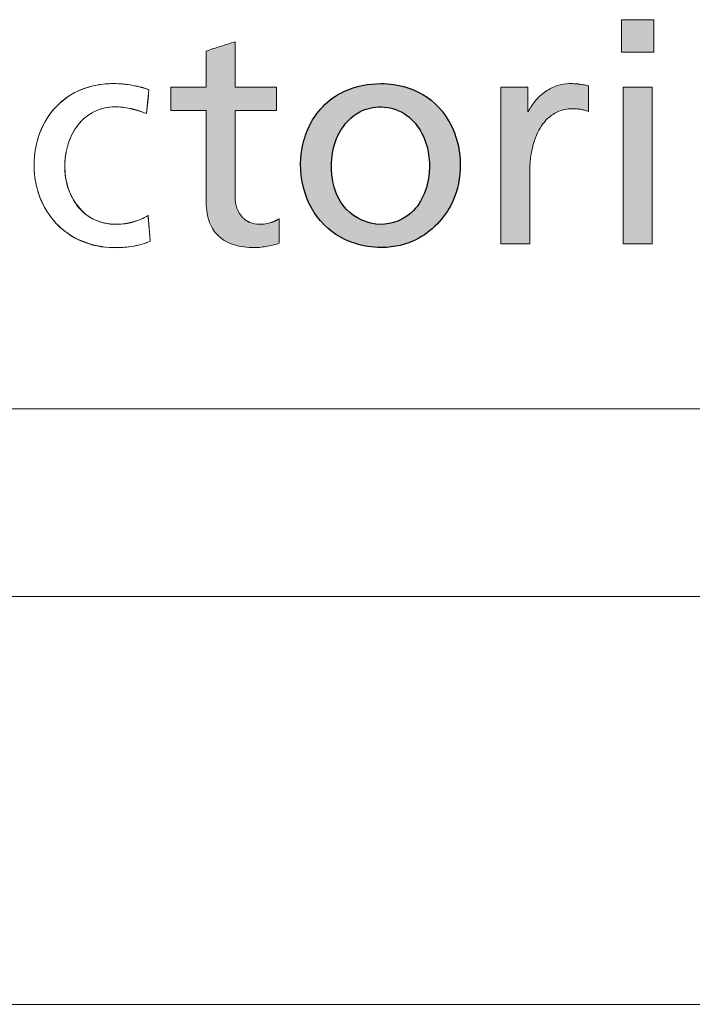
# Model space of a CAD drawing. Header units: millimetres. Extents: x 0 to 2258, y 0 to 438.
# Tile 32 of 39: x 2100 to 2109, y 14 to 26. Entities that reach past the tile are written whole.
import ezdxf

# ---------------------------------------------------------------- set-up
doc = ezdxf.new("R2010")
doc.units = ezdxf.units.MM
doc.header["$LTSCALE"] = 0.25
doc.layers.add('FORMAT', color=7, linetype='Continuous')

# ---------------------------------------------------------------- blocks, each defined once
blk = doc.blocks.new('cajetin')
at = {"color": 7, "linetype": 'Continuous', "lineweight": 18}
for p, q in [((853.5, 7.5), (7.5, 7.5)), ((861, 0), (0, 0))]:
    blk.add_line(p, q, dxfattribs=at)
blk = doc.blocks.new('LOGO_sombreado')
at = {"linetype": 'Continuous'}
for points in [[(40.504, 4.771), (40.105, 4.771), (40.105, 4.373), (40.504, 4.373)], [(40.504, 4.771), (40.105, 4.771), (40.105, 4.373), (40.504, 4.373)], [(40.482, 3.943), (40.128, 3.943), (40.128, 2.023), (40.482, 2.023)], [(40.482, 3.943), (40.128, 3.943), (40.128, 2.023), (40.482, 2.023)]]:
    blk.add_hatch(color=7, dxfattribs=at).paths.add_polyline_path(points, flags=0)
h = blk.add_hatch(color=7, dxfattribs=at)
edge = h.paths.add_edge_path(flags=0)
edge.add_spline(control_points=[(35.176, 2.112), (35.227, 2.066), (35.289, 2.033), (35.362, 2.01)], knot_values=[16, 16, 16, 16, 17, 17, 17, 17], weights=[1, 1, 1, 1], degree=3, periodic=0)
edge.add_spline(control_points=[(35.362, 2.01), (35.434, 1.988), (35.517, 1.977), (35.608, 1.977)], knot_values=[17, 17, 17, 17, 18, 18, 18, 18], weights=[1, 1, 1, 1], degree=3, periodic=0)
edge.add_arc((35.607, 2.685), 0.708, 270.0767, 276.8647)
edge.add_spline(control_points=[(35.692, 1.982), (35.719, 1.986), (35.746, 1.99), (35.771, 1.995)], knot_values=[0, 0, 0, 0, 1, 1, 1, 1], weights=[1, 1, 1, 1], degree=3, periodic=0)
edge.add_spline(control_points=[(35.771, 1.995), (35.797, 2), (35.822, 2.006), (35.845, 2.012)], knot_values=[1, 1, 1, 1, 2, 2, 2, 2], weights=[1, 1, 1, 1], degree=3, periodic=0)
edge.add_spline(control_points=[(35.845, 2.012), (35.868, 2.018), (35.889, 2.024), (35.909, 2.03)], knot_values=[2, 2, 2, 2, 3, 3, 3, 3], weights=[1, 1, 1, 1], degree=3, periodic=0)
edge.add_line((35.909, 2.03), (35.909, 2.331))
edge.add_arc((35.702, 2.648), 0.379, 295.495, 303.2205, ccw=False)
edge.add_spline(control_points=[(35.865, 2.306), (35.847, 2.297), (35.829, 2.29), (35.81, 2.284)], knot_values=[0, 0, 0, 0, 0.145933, 0.145933, 0.145933, 0.145933], weights=[1, 0.998226, 0.998226, 1], degree=3, periodic=0)
edge.add_spline(control_points=[(35.81, 2.284), (35.79, 2.278), (35.768, 2.273), (35.745, 2.269)], knot_values=[0.145933, 0.145933, 0.145933, 0.145933, 1.145933, 1.145933, 1.145933, 1.145933], weights=[1, 1, 1, 1], degree=3, periodic=0)
edge.add_spline(control_points=[(35.745, 2.269), (35.721, 2.265), (35.696, 2.263), (35.668, 2.263), (35.628, 2.263), (35.589, 2.271), (35.553, 2.286)], knot_values=[1.145933, 1.145933, 1.145933, 1.145933, 2.145933, 2.145933, 2.145933, 3.145933, 3.145933, 3.145933, 3.145933], weights=[1, 1, 1, 1, 1, 1, 1], degree=3, periodic=0)
edge.add_arc((35.658, 2.538), 0.273, 223.1491, 247.5061, ccw=False)
edge.add_spline(control_points=[(35.459, 2.351), (35.431, 2.38), (35.409, 2.416), (35.394, 2.459)], knot_values=[3.571043, 3.571043, 3.571043, 3.571043, 4.571043, 4.571043, 4.571043, 4.571043], weights=[1, 1, 1, 1], degree=3, periodic=0)
edge.add_spline(control_points=[(35.394, 2.459), (35.379, 2.501), (35.37, 2.55), (35.37, 2.606)], knot_values=[4.571043, 4.571043, 4.571043, 4.571043, 5.571043, 5.571043, 5.571043, 5.571043], weights=[1, 1, 1, 1], degree=3, periodic=0)
edge.add_line((35.37, 2.606), (35.37, 2.869))
edge.add_line((35.37, 2.869), (35.37, 3))
edge.add_line((35.37, 3), (35.37, 3.657))
edge.add_line((35.37, 3.657), (35.879, 3.657))
edge.add_line((35.879, 3.657), (35.879, 3.943))
edge.add_line((35.879, 3.943), (35.37, 3.943))
edge.add_line((35.37, 3.943), (35.37, 4.083))
edge.add_line((35.37, 4.083), (35.37, 4.5))
edge.add_line((35.37, 4.5), (35.282, 4.472))
edge.add_line((35.282, 4.472), (35.194, 4.444))
edge.add_line((35.194, 4.444), (35.105, 4.416))
edge.add_line((35.105, 4.416), (35.017, 4.387))
edge.add_line((35.017, 4.387), (35.017, 4.276))
edge.add_line((35.017, 4.276), (35.017, 3.943))
edge.add_line((35.017, 3.943), (34.584, 3.943))
edge.add_line((34.584, 3.943), (34.584, 3.657))
edge.add_line((34.584, 3.657), (35.017, 3.657))
edge.add_spline(control_points=[(35.017, 3.657), (35.017, 3.283), (35.017, 2.908), (35.017, 2.534), (35.017, 2.438), (35.031, 2.355), (35.058, 2.285)], knot_values=[13, 13, 13, 13, 14, 14, 14, 15, 15, 15, 15], weights=[1, 1, 1, 1, 1, 1, 1], degree=3, periodic=0)
edge.add_spline(control_points=[(35.058, 2.285), (35.085, 2.215), (35.125, 2.158), (35.176, 2.112)], knot_values=[15, 15, 15, 15, 16, 16, 16, 16], weights=[1, 1, 1, 1], degree=3, periodic=0)
h = blk.add_hatch(color=7, dxfattribs=at)
edge = h.paths.add_edge_path(flags=0)
edge.add_spline(control_points=[(35.176, 2.112), (35.227, 2.066), (35.289, 2.033), (35.362, 2.01)], knot_values=[16, 16, 16, 16, 17, 17, 17, 17], weights=[1, 1, 1, 1], degree=3, periodic=0)
edge.add_spline(control_points=[(35.362, 2.01), (35.434, 1.988), (35.517, 1.977), (35.608, 1.977)], knot_values=[17, 17, 17, 17, 18, 18, 18, 18], weights=[1, 1, 1, 1], degree=3, periodic=0)
edge.add_arc((35.607, 2.685), 0.708, 270.0767, 276.8647)
edge.add_spline(control_points=[(35.692, 1.982), (35.719, 1.986), (35.746, 1.99), (35.771, 1.995)], knot_values=[0, 0, 0, 0, 1, 1, 1, 1], weights=[1, 1, 1, 1], degree=3, periodic=0)
edge.add_spline(control_points=[(35.771, 1.995), (35.797, 2), (35.822, 2.006), (35.845, 2.012)], knot_values=[1, 1, 1, 1, 2, 2, 2, 2], weights=[1, 1, 1, 1], degree=3, periodic=0)
edge.add_spline(control_points=[(35.845, 2.012), (35.868, 2.018), (35.889, 2.024), (35.909, 2.03)], knot_values=[2, 2, 2, 2, 3, 3, 3, 3], weights=[1, 1, 1, 1], degree=3, periodic=0)
edge.add_line((35.909, 2.03), (35.909, 2.331))
edge.add_arc((35.702, 2.648), 0.379, 295.495, 303.2205, ccw=False)
edge.add_spline(control_points=[(35.865, 2.306), (35.847, 2.297), (35.829, 2.29), (35.81, 2.284)], knot_values=[0, 0, 0, 0, 0.145933, 0.145933, 0.145933, 0.145933], weights=[1, 0.998226, 0.998226, 1], degree=3, periodic=0)
edge.add_spline(control_points=[(35.81, 2.284), (35.79, 2.278), (35.768, 2.273), (35.745, 2.269)], knot_values=[0.145933, 0.145933, 0.145933, 0.145933, 1.145933, 1.145933, 1.145933, 1.145933], weights=[1, 1, 1, 1], degree=3, periodic=0)
edge.add_spline(control_points=[(35.745, 2.269), (35.721, 2.265), (35.696, 2.263), (35.668, 2.263), (35.628, 2.263), (35.589, 2.271), (35.553, 2.286)], knot_values=[1.145933, 1.145933, 1.145933, 1.145933, 2.145933, 2.145933, 2.145933, 3.145933, 3.145933, 3.145933, 3.145933], weights=[1, 1, 1, 1, 1, 1, 1], degree=3, periodic=0)
edge.add_arc((35.658, 2.538), 0.273, 223.1491, 247.5061, ccw=False)
edge.add_spline(control_points=[(35.459, 2.351), (35.431, 2.38), (35.409, 2.416), (35.394, 2.459)], knot_values=[3.571043, 3.571043, 3.571043, 3.571043, 4.571043, 4.571043, 4.571043, 4.571043], weights=[1, 1, 1, 1], degree=3, periodic=0)
edge.add_spline(control_points=[(35.394, 2.459), (35.379, 2.501), (35.37, 2.55), (35.37, 2.606)], knot_values=[4.571043, 4.571043, 4.571043, 4.571043, 5.571043, 5.571043, 5.571043, 5.571043], weights=[1, 1, 1, 1], degree=3, periodic=0)
edge.add_line((35.37, 2.606), (35.37, 2.869))
edge.add_line((35.37, 2.869), (35.37, 3))
edge.add_line((35.37, 3), (35.37, 3.657))
edge.add_line((35.37, 3.657), (35.879, 3.657))
edge.add_line((35.879, 3.657), (35.879, 3.943))
edge.add_line((35.879, 3.943), (35.37, 3.943))
edge.add_line((35.37, 3.943), (35.37, 4.083))
edge.add_line((35.37, 4.083), (35.37, 4.5))
edge.add_line((35.37, 4.5), (35.282, 4.472))
edge.add_line((35.282, 4.472), (35.194, 4.444))
edge.add_line((35.194, 4.444), (35.105, 4.416))
edge.add_line((35.105, 4.416), (35.017, 4.387))
edge.add_line((35.017, 4.387), (35.017, 4.276))
edge.add_line((35.017, 4.276), (35.017, 3.943))
edge.add_line((35.017, 3.943), (34.584, 3.943))
edge.add_line((34.584, 3.943), (34.584, 3.657))
edge.add_line((34.584, 3.657), (35.017, 3.657))
edge.add_spline(control_points=[(35.017, 3.657), (35.017, 3.283), (35.017, 2.908), (35.017, 2.534), (35.017, 2.438), (35.031, 2.355), (35.058, 2.285)], knot_values=[13, 13, 13, 13, 14, 14, 14, 15, 15, 15, 15], weights=[1, 1, 1, 1, 1, 1, 1], degree=3, periodic=0)
edge.add_spline(control_points=[(35.058, 2.285), (35.085, 2.215), (35.125, 2.158), (35.176, 2.112)], knot_values=[15, 15, 15, 15, 16, 16, 16, 16], weights=[1, 1, 1, 1], degree=3, periodic=0)
h = blk.add_hatch(color=7, dxfattribs=at)
edge = h.paths.add_edge_path(flags=0)
edge.add_spline(control_points=[(37.161, 3.988), (37.007, 3.988), (36.739, 3.939), (36.369, 3.677), (36.148, 3.218), (36.175, 2.651), (36.5, 2.133), (37.046, 1.933), (37.631, 2.036), (38.146, 2.523), (38.175, 3.287), (37.804, 3.823), (37.43, 3.973), (37.213, 3.988), (37.161, 3.988)], knot_values=[0, 0, 0, 0, 0.074474, 0.127248, 0.214785, 0.308474, 0.391274, 0.497362, 0.567922, 0.671021, 0.815362, 0.894331, 0.974753, 1, 1, 1, 1], weights=[1, 1, 1, 1, 1, 1, 1, 1, 1, 1, 1, 1, 1, 1, 1], degree=3, periodic=0)
edge = h.paths.add_edge_path(flags=0)
edge.add_spline(control_points=[(37.161, 3.702), (37.273, 3.7), (37.48, 3.633), (37.718, 3.333), (37.799, 2.875), (37.597, 2.354), (37.076, 2.201), (36.661, 2.448), (36.518, 2.908), (36.581, 3.355), (36.858, 3.656), (37.07, 3.704), (37.161, 3.702)], knot_values=[0, 0, 0, 0, 0.080851, 0.148117, 0.269406, 0.407124, 0.511209, 0.623148, 0.720084, 0.847873, 0.934722, 1, 1, 1, 1], weights=[1, 1, 1, 1, 1, 1, 1, 1, 1, 1, 1, 1, 1], degree=3, periodic=0)
h = blk.add_hatch(color=7, dxfattribs=at)
edge = h.paths.add_edge_path(flags=0)
edge.add_spline(control_points=[(39.648, 3.972), (39.631, 3.975), (39.614, 3.978), (39.596, 3.98)], knot_values=[5, 5, 5, 5, 6, 6, 6, 6], weights=[1, 1, 1, 1], degree=3, periodic=0)
edge.add_arc((39.482, 3.1), 0.888, 82.6144, 86.3459)
edge.add_spline(control_points=[(39.539, 3.986), (39.518, 3.987), (39.495, 3.988), (39.469, 3.988), (39.418, 3.988), (39.367, 3.979), (39.318, 3.963)], knot_values=[0, 0, 0, 0, 1, 1, 1, 2, 2, 2, 2], weights=[1, 1, 1, 1, 1, 1, 1], degree=3, periodic=0)
edge.add_spline(control_points=[(39.318, 3.963), (39.268, 3.946), (39.221, 3.922), (39.177, 3.892)], knot_values=[2, 2, 2, 2, 3, 3, 3, 3], weights=[1, 1, 1, 1], degree=3, periodic=0)
edge.add_spline(control_points=[(39.177, 3.892), (39.133, 3.861), (39.092, 3.825), (39.057, 3.783)], knot_values=[3, 3, 3, 3, 4, 4, 4, 4], weights=[1, 1, 1, 1], degree=3, periodic=0)
edge.add_spline(control_points=[(39.057, 3.783), (39.021, 3.742), (38.991, 3.695), (38.967, 3.646)], knot_values=[4, 4, 4, 4, 5, 5, 5, 5], weights=[1, 1, 1, 1], degree=3, periodic=0)
edge.add_line((38.967, 3.646), (38.96, 3.646))
edge.add_line((38.96, 3.646), (38.96, 3.943))
edge.add_line((38.96, 3.943), (38.629, 3.943))
edge.add_line((38.629, 3.943), (38.629, 2.023))
edge.add_line((38.629, 2.023), (38.982, 2.023))
edge.add_line((38.982, 2.023), (38.982, 2.896))
edge.add_spline(control_points=[(38.982, 2.896), (38.982, 3.017), (38.995, 3.126), (39.02, 3.222)], knot_values=[11, 11, 11, 11, 12, 12, 12, 12], weights=[1, 1, 1, 1], degree=3, periodic=0)
edge.add_spline(control_points=[(39.02, 3.222), (39.044, 3.318), (39.08, 3.401), (39.125, 3.469)], knot_values=[12, 12, 12, 12, 13, 13, 13, 13], weights=[1, 1, 1, 1], degree=3, periodic=0)
edge.add_spline(control_points=[(39.125, 3.469), (39.171, 3.537), (39.227, 3.589), (39.291, 3.625)], knot_values=[13, 13, 13, 13, 14, 14, 14, 14], weights=[1, 1, 1, 1], degree=3, periodic=0)
edge.add_spline(control_points=[(39.291, 3.625), (39.354, 3.661), (39.427, 3.68), (39.506, 3.68)], knot_values=[14, 14, 14, 14, 15, 15, 15, 15], weights=[1, 1, 1, 1], degree=3, periodic=0)
edge.add_arc((39.506, 2.978), 0.702, 86.1657, 90.0062, ccw=False)
edge.add_spline(control_points=[(39.553, 3.678), (39.569, 3.677), (39.586, 3.675), (39.602, 3.673)], knot_values=[0, 0, 0, 0, 1, 1, 1, 1], weights=[1, 1, 1, 1], degree=3, periodic=0)
edge.add_spline(control_points=[(39.602, 3.673), (39.619, 3.67), (39.636, 3.667), (39.653, 3.662)], knot_values=[1, 1, 1, 1, 2, 2, 2, 2], weights=[1, 1, 1, 1], degree=3, periodic=0)
edge.add_spline(control_points=[(39.653, 3.662), (39.669, 3.658), (39.686, 3.652), (39.701, 3.646)], knot_values=[2, 2, 2, 2, 3, 3, 3, 3], weights=[1, 1, 1, 1], degree=3, periodic=0)
edge.add_line((39.701, 3.646), (39.701, 3.962))
edge.add_line((39.701, 3.962), (39.648, 3.972))
h = blk.add_hatch(color=7, dxfattribs=at)
edge = h.paths.add_edge_path(flags=0)
edge.add_spline(control_points=[(39.648, 3.972), (39.631, 3.975), (39.614, 3.978), (39.596, 3.98)], knot_values=[5, 5, 5, 5, 6, 6, 6, 6], weights=[1, 1, 1, 1], degree=3, periodic=0)
edge.add_arc((39.482, 3.1), 0.888, 82.6144, 86.3459)
edge.add_spline(control_points=[(39.539, 3.986), (39.518, 3.987), (39.495, 3.988), (39.469, 3.988), (39.418, 3.988), (39.367, 3.979), (39.318, 3.963)], knot_values=[0, 0, 0, 0, 1, 1, 1, 2, 2, 2, 2], weights=[1, 1, 1, 1, 1, 1, 1], degree=3, periodic=0)
edge.add_spline(control_points=[(39.318, 3.963), (39.268, 3.946), (39.221, 3.922), (39.177, 3.892)], knot_values=[2, 2, 2, 2, 3, 3, 3, 3], weights=[1, 1, 1, 1], degree=3, periodic=0)
edge.add_spline(control_points=[(39.177, 3.892), (39.133, 3.861), (39.092, 3.825), (39.057, 3.783)], knot_values=[3, 3, 3, 3, 4, 4, 4, 4], weights=[1, 1, 1, 1], degree=3, periodic=0)
edge.add_spline(control_points=[(39.057, 3.783), (39.021, 3.742), (38.991, 3.695), (38.967, 3.646)], knot_values=[4, 4, 4, 4, 5, 5, 5, 5], weights=[1, 1, 1, 1], degree=3, periodic=0)
edge.add_line((38.967, 3.646), (38.96, 3.646))
edge.add_line((38.96, 3.646), (38.96, 3.943))
edge.add_line((38.96, 3.943), (38.629, 3.943))
edge.add_line((38.629, 3.943), (38.629, 2.023))
edge.add_line((38.629, 2.023), (38.982, 2.023))
edge.add_line((38.982, 2.023), (38.982, 2.896))
edge.add_spline(control_points=[(38.982, 2.896), (38.982, 3.017), (38.995, 3.126), (39.02, 3.222)], knot_values=[11, 11, 11, 11, 12, 12, 12, 12], weights=[1, 1, 1, 1], degree=3, periodic=0)
edge.add_spline(control_points=[(39.02, 3.222), (39.044, 3.318), (39.08, 3.401), (39.125, 3.469)], knot_values=[12, 12, 12, 12, 13, 13, 13, 13], weights=[1, 1, 1, 1], degree=3, periodic=0)
edge.add_spline(control_points=[(39.125, 3.469), (39.171, 3.537), (39.227, 3.589), (39.291, 3.625)], knot_values=[13, 13, 13, 13, 14, 14, 14, 14], weights=[1, 1, 1, 1], degree=3, periodic=0)
edge.add_spline(control_points=[(39.291, 3.625), (39.354, 3.661), (39.427, 3.68), (39.506, 3.68)], knot_values=[14, 14, 14, 14, 15, 15, 15, 15], weights=[1, 1, 1, 1], degree=3, periodic=0)
edge.add_arc((39.506, 2.978), 0.702, 86.1657, 90.0062, ccw=False)
edge.add_spline(control_points=[(39.553, 3.678), (39.569, 3.677), (39.586, 3.675), (39.602, 3.673)], knot_values=[0, 0, 0, 0, 1, 1, 1, 1], weights=[1, 1, 1, 1], degree=3, periodic=0)
edge.add_spline(control_points=[(39.602, 3.673), (39.619, 3.67), (39.636, 3.667), (39.653, 3.662)], knot_values=[1, 1, 1, 1, 2, 2, 2, 2], weights=[1, 1, 1, 1], degree=3, periodic=0)
edge.add_spline(control_points=[(39.653, 3.662), (39.669, 3.658), (39.686, 3.652), (39.701, 3.646)], knot_values=[2, 2, 2, 2, 3, 3, 3, 3], weights=[1, 1, 1, 1], degree=3, periodic=0)
edge.add_line((39.701, 3.646), (39.701, 3.962))
edge.add_line((39.701, 3.962), (39.648, 3.972))
at = {"color": 7, "linetype": 'Continuous', "lineweight": 18}
for p, q in [((40.105, 4.373), (40.105, 4.771)), ((40.105, 4.771), (40.504, 4.771)), ((40.504, 4.771), (40.504, 4.373)), ((40.504, 4.373), (40.105, 4.373)), ((34.315, 3.913), (34.285, 3.62)), ((40.128, 2.023), (40.128, 3.943)), ((40.128, 3.943), (40.482, 3.943)), ((40.482, 3.943), (40.482, 2.023)), ((35.37, 2.606), (35.37, 2.869)), ((34.304, 2.372), (34.331, 2.056)), ((40.482, 2.023), (40.128, 2.023)), ((0, 0), (72.5, 0))]:
    blk.add_line(p, q, dxfattribs=at)
for centre, radius, start, end in [((39.506, 2.978), 0.702, 86.1657, 90.0062), ((33.857, 2.912), 0.931, 223.2954, 246.689), ((33.888, 3.792), 1.814, 269.9252, 273.1729), ((35.607, 2.685), 0.708, 270.0767, 276.8647)]:
    blk.add_arc(centre, radius, start, end, dxfattribs=at)
at = {"color": 8, "linetype": 'Continuous', "lineweight": 0}
for points, degree in [([(35.282, 4.472), (35.252, 4.463), (35.223, 4.453), (35.194, 4.444)], 3), ([(35.37, 4.5), (35.341, 4.491), (35.311, 4.482), (35.282, 4.472)], 3), ([(35.37, 4.083), (35.37, 4.222), (35.37, 4.361), (35.37, 4.5)], 3), ([(35.105, 4.416), (35.076, 4.406), (35.046, 4.397), (35.017, 4.387)], 3), ([(35.017, 4.387), (35.017, 4.35), (35.017, 4.313), (35.017, 4.276)], 3), ([(35.194, 4.444), (35.164, 4.434), (35.135, 4.425), (35.105, 4.416)], 3), ([(35.017, 4.276), (35.017, 4.165), (35.017, 4.054), (35.017, 3.943)], 3), ([(35.37, 3.943), (35.37, 3.99), (35.37, 4.036), (35.37, 4.083)], 3), ([(34.116, 3.966), (34.078, 3.973), (34.038, 3.978), (33.999, 3.982)], 3), ([(34.226, 3.943), (34.192, 3.952), (34.155, 3.96), (34.116, 3.966)], 3), ([(34.315, 3.913), (34.29, 3.924), (34.259, 3.934), (34.226, 3.943)], 3), ([(34.285, 3.62), (34.295, 3.717), (34.305, 3.815), (34.315, 3.913)], 3), ([(35.017, 3.943), (34.873, 3.943), (34.728, 3.943), (34.584, 3.943)], 3), ([(34.584, 3.943), (34.584, 3.848), (34.584, 3.752), (34.584, 3.657)], 3), ([(35.879, 3.943), (35.71, 3.943), (35.54, 3.943), (35.37, 3.943)], 3), ([(35.879, 3.657), (35.879, 3.752), (35.879, 3.848), (35.879, 3.943)], 3), ([(38.96, 3.943), (38.85, 3.943), (38.739, 3.943), (38.629, 3.943)], 3), ([(38.629, 3.943), (38.629, 3.303), (38.629, 2.663), (38.629, 2.023)], 3), ([(38.96, 3.646), (38.96, 3.745), (38.96, 3.844), (38.96, 3.943)], 3), ([(39.177, 3.892), (39.133, 3.861), (39.092, 3.825), (39.057, 3.783)], 3), ([(39.318, 3.963), (39.268, 3.946), (39.221, 3.922), (39.177, 3.892)], 3), ([(39.648, 3.972), (39.631, 3.975), (39.614, 3.978), (39.596, 3.98)], 3), ([(39.701, 3.962), (39.684, 3.965), (39.666, 3.969), (39.648, 3.972)], 3), ([(39.701, 3.646), (39.701, 3.751), (39.701, 3.856), (39.701, 3.962)], 3), ([(39.057, 3.783), (39.021, 3.742), (38.991, 3.695), (38.967, 3.646)], 3), ([(33.176, 3.705), (33.091, 3.615), (33.024, 3.508), (32.978, 3.386)], 3), ([(33.444, 3.48), (33.497, 3.547), (33.561, 3.602), (33.638, 3.641)], 3), ([(33.99, 3.697), (34.02, 3.694), (34.052, 3.689), (34.085, 3.682)], 3), ([(34.184, 3.656), (34.218, 3.646), (34.251, 3.634), (34.285, 3.62)], 3), ([(34.584, 3.657), (34.728, 3.657), (34.873, 3.657), (35.017, 3.657)], 3), ([(35.37, 3), (35.37, 3.219), (35.37, 3.438), (35.37, 3.657)], 3), ([(35.37, 3.657), (35.54, 3.657), (35.71, 3.657), (35.879, 3.657)], 3), ([(38.967, 3.646), (38.965, 3.646), (38.962, 3.646), (38.96, 3.646)], 3), ([(39.125, 3.469), (39.171, 3.537), (39.227, 3.589), (39.291, 3.625)], 3), ([(39.291, 3.625), (39.354, 3.661), (39.427, 3.68), (39.506, 3.68)], 3), ([(39.553, 3.678), (39.569, 3.677), (39.586, 3.675), (39.602, 3.673)], 3), ([(39.602, 3.673), (39.619, 3.67), (39.636, 3.667), (39.653, 3.662)], 3), ([(39.653, 3.662), (39.669, 3.658), (39.686, 3.652), (39.701, 3.646)], 3), ([(33.325, 3.249), (33.352, 3.334), (33.392, 3.413), (33.444, 3.48)], 3), ([(39.02, 3.222), (39.044, 3.318), (39.08, 3.401), (39.125, 3.469)], 3), ([(38.982, 2.896), (38.982, 3.017), (38.995, 3.126), (39.02, 3.222)], 3), ([(35.37, 2.869), (35.37, 2.934), (35.37, 3)], 2), ([(38.982, 2.023), (38.982, 2.314), (38.982, 2.605), (38.982, 2.896)], 3), ([(33.433, 2.495), (33.381, 2.563), (33.344, 2.642), (33.32, 2.726)], 3), ([(32.979, 2.594), (33.025, 2.473), (33.093, 2.365), (33.179, 2.274)], 3), ([(35.394, 2.459), (35.379, 2.501), (35.37, 2.55), (35.37, 2.606)], 3), ([(33.631, 2.328), (33.55, 2.368), (33.484, 2.426), (33.433, 2.495)], 3), ([(35.459, 2.351), (35.431, 2.38), (35.409, 2.416), (35.394, 2.459)], 3), ([(34.215, 2.325), (34.184, 2.311), (34.151, 2.3), (34.118, 2.291)], 3), ([(34.304, 2.372), (34.277, 2.354), (34.247, 2.339), (34.215, 2.325)], 3), ([(34.311, 2.293), (34.308, 2.32), (34.306, 2.346), (34.304, 2.372)], 3), ([(34.317, 2.214), (34.315, 2.241), (34.313, 2.267), (34.311, 2.293)], 3), ([(35.909, 2.03), (35.909, 2.13), (35.909, 2.231), (35.909, 2.331)], 3), ([(34.324, 2.135), (34.322, 2.162), (34.319, 2.188), (34.317, 2.214)], 3), ([(35.058, 2.285), (35.085, 2.215), (35.125, 2.158), (35.176, 2.112)], 3), ([(35.81, 2.284), (35.79, 2.278), (35.768, 2.273), (35.745, 2.269)], 3), ([(33.489, 2.057), (33.607, 2.006), (33.741, 1.977), (33.886, 1.977)], 3), ([(34.217, 2.015), (34.256, 2.026), (34.294, 2.039), (34.331, 2.056)], 3), ([(34.331, 2.056), (34.328, 2.083), (34.326, 2.109), (34.324, 2.135)], 3), ([(35.176, 2.112), (35.227, 2.066), (35.289, 2.033), (35.362, 2.01)], 3), ([(33.989, 1.98), (34.025, 1.982), (34.063, 1.986), (34.101, 1.991)], 3), ([(34.101, 1.991), (34.139, 1.997), (34.178, 2.005), (34.217, 2.015)], 3), ([(35.362, 2.01), (35.434, 1.988), (35.517, 1.977), (35.608, 1.977)], 3), ([(35.692, 1.982), (35.719, 1.986), (35.746, 1.99), (35.771, 1.995)], 3), ([(35.771, 1.995), (35.797, 2), (35.822, 2.006), (35.845, 2.012)], 3), ([(35.845, 2.012), (35.868, 2.018), (35.889, 2.024), (35.909, 2.03)], 3), ([(38.629, 2.023), (38.747, 2.023), (38.865, 2.023), (38.982, 2.023)], 3)]:
    blk.add_open_spline(points, degree=degree, dxfattribs=at)
at = {"color": 7, "linetype": 'Continuous', "lineweight": 0}
for points, knots in [([(34.315, 3.913), (34.079, 3.994), (33.648, 4.032), (33.128, 3.724), (32.875, 3.214), (32.908, 2.624), (33.362, 1.977), (33.997, 1.916), (34.331, 2.056)], [0, 0, 0, 0, 0.189442, 0.304437, 0.433405, 0.598153, 0.723513, 1, 1, 1, 1]), ([(34.285, 3.62), (34.128, 3.682), (33.829, 3.756), (33.411, 3.522), (33.255, 3.102), (33.303, 2.642), (33.66, 2.197), (34.114, 2.254), (34.304, 2.372)], [0, 0, 0, 0, 0.179222, 0.292259, 0.464623, 0.607238, 0.760264, 1, 1, 1, 1])]:
    blk.add_open_spline(points, degree=3, knots=knots, dxfattribs=at)
at = {"color": 8, "linetype": 'Continuous', "lineweight": 0}
for points, knots in [([(33.999, 3.982), (33.96, 3.986), (33.922, 3.988), (33.886, 3.988), (33.739, 3.988), (33.604, 3.962), (33.366, 3.865), (33.262, 3.794), (33.176, 3.705)], [16.091643, 16.091643, 16.091643, 16.091643, 17.091643, 17.091643, 17.091643, 18.091643, 18.091643, 19.091643, 19.091643, 19.091643, 19.091643]), ([(39.539, 3.986), (39.518, 3.987), (39.495, 3.988), (39.469, 3.988), (39.418, 3.988), (39.367, 3.979), (39.318, 3.963)], [0, 0, 0, 0, 1, 1, 1, 2, 2, 2, 2]), ([(33.638, 3.641), (33.714, 3.68), (33.802, 3.702), (33.901, 3.702), (33.929, 3.702), (33.959, 3.701), (33.99, 3.697)], [8, 8, 8, 8, 9, 9, 9, 10, 10, 10, 10]), ([(35.017, 3.657), (35.017, 3.283), (35.017, 2.908), (35.017, 2.534), (35.017, 2.438), (35.031, 2.355), (35.058, 2.285)], [13, 13, 13, 13, 14, 14, 14, 15, 15, 15, 15]), ([(32.978, 3.386), (32.932, 3.265), (32.907, 3.129), (32.907, 2.983), (32.907, 2.845), (32.932, 2.714), (32.979, 2.594)], [20.091643, 20.091643, 20.091643, 20.091643, 21.091643, 21.091643, 21.091643, 22.091643, 22.091643, 22.091643, 22.091643]), ([(33.32, 2.726), (33.295, 2.809), (33.284, 2.897), (33.284, 2.983), (33.284, 3.074), (33.298, 3.165), (33.325, 3.249)], [4, 4, 4, 4, 5, 5, 5, 6, 6, 6, 6]), ([(34.019, 2.27), (33.986, 2.266), (33.954, 2.263), (33.924, 2.263), (33.81, 2.263), (33.713, 2.287), (33.631, 2.328)], [0, 0, 0, 0, 1, 1, 1, 2, 2, 2, 2]), ([(35.745, 2.269), (35.721, 2.265), (35.696, 2.263), (35.668, 2.263), (35.628, 2.263), (35.589, 2.271), (35.553, 2.286)], [1.145933, 1.145933, 1.145933, 1.145933, 2.145933, 2.145933, 2.145933, 3.145933, 3.145933, 3.145933, 3.145933])]:
    blk.add_open_spline(points, degree=3, knots=knots, dxfattribs=at)
for points, weights in [([(39.596, 3.98), (39.577, 3.983), (39.558, 3.985), (39.539, 3.986)], [1, 0.999646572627, 0.999646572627, 1]), ([(34.085, 3.682), (34.118, 3.675), (34.151, 3.666), (34.184, 3.656)], [1, 0.999300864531, 0.999300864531, 1]), ([(35.553, 2.286), (35.517, 2.301), (35.485, 2.323), (35.459, 2.351)], [1, 0.984996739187, 0.984996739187, 1]), ([(35.865, 2.306), (35.847, 2.297), (35.829, 2.29), (35.81, 2.284)], [1, 0.998226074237, 0.998226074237, 1]), ([(35.909, 2.331), (35.895, 2.321), (35.88, 2.313), (35.865, 2.306)], [1, 0.99848548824, 0.99848548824, 1]), ([(34.118, 2.291), (34.085, 2.282), (34.052, 2.275), (34.019, 2.27)], [1, 0.998576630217, 0.998576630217, 1])]:
    blk.add_rational_spline(points, weights, degree=3, dxfattribs=at)
at = {"layer": 'FORMAT', "color": 7}
for points, knots in [([(37.161, 3.988), (37.007, 3.988), (36.739, 3.939), (36.369, 3.677), (36.148, 3.218), (36.175, 2.651), (36.5, 2.133), (37.046, 1.933), (37.631, 2.036), (38.146, 2.523), (38.175, 3.287), (37.804, 3.823), (37.43, 3.973), (37.213, 3.988), (37.161, 3.988)], [0, 0, 0, 0, 0.074474, 0.127248, 0.214785, 0.308474, 0.391274, 0.497362, 0.567922, 0.671021, 0.815362, 0.894331, 0.974753, 1, 1, 1, 1]), ([(37.161, 3.702), (37.07, 3.704), (36.858, 3.656), (36.581, 3.355), (36.518, 2.908), (36.661, 2.448), (37.076, 2.201), (37.597, 2.354), (37.799, 2.875), (37.718, 3.333), (37.48, 3.633), (37.273, 3.7), (37.161, 3.702)], [0, 0, 0, 0, 0.065278, 0.152127, 0.279916, 0.376852, 0.488791, 0.592876, 0.730594, 0.851883, 0.919149, 1, 1, 1, 1])]:
    blk.add_open_spline(points, degree=3, knots=knots, dxfattribs=at)

msp = doc.modelspace()

# ---------------------------------------------------------------- linework, layer by layer
at = {"color": 7, "linetype": 'Continuous', "lineweight": 18}
msp.add_line((2066.375, 19.092), (2252.647, 19.092), dxfattribs=at)

# ---------------------------------------------------------------- block references
at = {"xscale": 0.689895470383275, "yscale": 0.689895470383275, "zscale": 0.689895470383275}
msp.add_blockref('cajetin', (1663.821, 13.917), dxfattribs=at)
at = {"color": 7, "linetype": 'Continuous', "xscale": 1.034843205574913, "yscale": 1.034843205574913, "zscale": 1.034843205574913}
msp.add_blockref('LOGO_sombreado', (2066.385, 21.47), dxfattribs=at)

doc.saveas('drawing.dxf')
